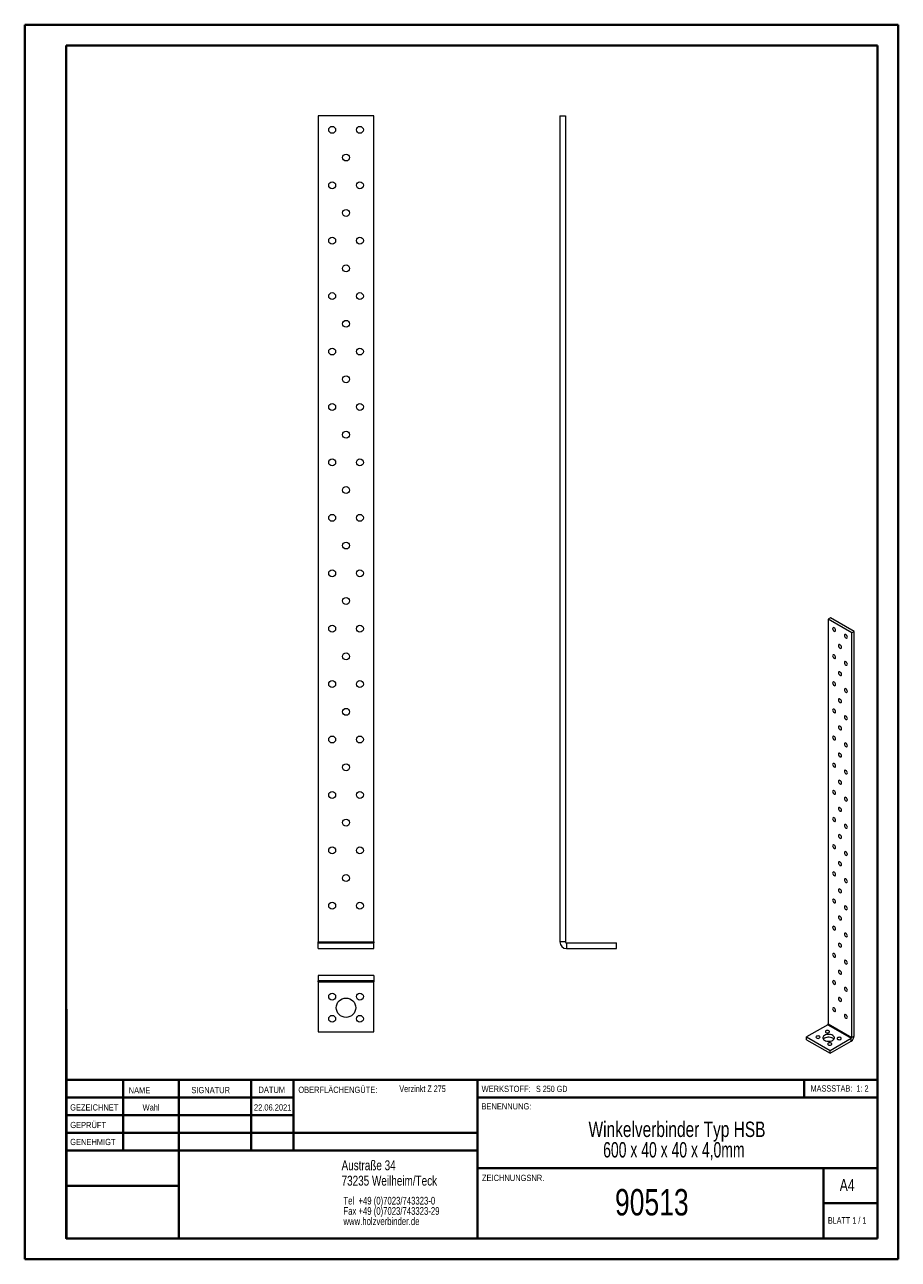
# Model space of a CAD drawing. Header units: millimetres. Extents: x 0 to 210, y 0 to 297.
import ezdxf

# ---------------------------------------------------------------- set-up
doc = ezdxf.new("R2010")
doc.units = ezdxf.units.MM
doc.styles.add('SLDTEXTSTYLE0', font='TXT', dxfattribs={"width": 0.75})
doc.styles.add('SLDTEXTSTYLE1', font='TXT', dxfattribs={"width": 0.681818})
doc.styles.add('SLDTEXTSTYLE2', font='TXT', dxfattribs={"width": 0.7})
doc.styles.add('SLDTEXTSTYLE3', font='TXT', dxfattribs={"width": 0.6875})
doc.styles.add('SLDTEXTSTYLE4', font='TXT', dxfattribs={"width": 0.678571})

# ---------------------------------------------------------------- blocks, each defined once
blk = doc.blocks.new('SW_NOTE_0')
at = {"color": 0, "linetype": 'Continuous', "lineweight": 0, "char_height": 1.8521, "attachment_point": 1, "style": 'SLDTEXTSTYLE0'}
for s, insert in [('Tel  +49 (0)7023/743323-0', (0, 2.39)), ('Fax +49 (0)7023/743323-29', (0, -0.08)), ('www.holzverbinder.de', (0, -2.55))]:
    blk.add_mtext(s, dxfattribs=dict(at, insert=insert))
blk = doc.blocks.new('SW_NOTE_1')
at = {"color": 0, "linetype": 'Continuous', "lineweight": 0, "char_height": 3.7042, "attachment_point": 2}
for s, insert, style in [('Winkelverbinder Typ HSB', (28.82, 4.77), 'SLDTEXTSTYLE0'), ('600 x 40 x 40 x 4,0mm', (28.07, -0.16), 'SLDTEXTSTYLE4')]:
    blk.add_mtext(s, dxfattribs=dict(at, insert=insert, style=style))

msp = doc.modelspace()

# ---------------------------------------------------------------- linework, layer by layer
at = {"color": 7, "linetype": 'Continuous', "lineweight": 40}
for p, q in [((0.08, 0.21), (0.08, 297.21)), ((0.08, 297.21), (210.08, 297.21)), ((210.08, 0.21), (210.08, 297.21)), ((210.08, 292.21), (210.08, 297.21)), ((10.08, 292.21), (205.08, 292.21)), ((10.08, 5.21), (10.08, 292.21)), ((205.08, 5.21), (205.08, 292.21)), ((10.11, 60.37), (10.11, 5.12)), ((205.08, 43.37), (10.11, 43.37)), ((23.71, 43.37), (23.71, 26.37)), ((37.1, 43.37), (37.1, 5.12)), ((54.51, 43.37), (54.51, 26.37)), ((64.71, 26.37), (64.71, 43.37)), ((108.91, 43.37), (108.91, 5.12)), ((187.47, 39.12), (187.47, 43.37)), ((64.71, 39.1), (10.11, 39.1)), ((205.08, 39.12), (108.91, 39.12)), ((64.71, 34.87), (10.11, 34.87)), ((108.91, 30.62), (10.11, 30.62)), ((108.91, 26.37), (10.11, 26.37)), ((108.91, 22.12), (205.08, 22.12)), ((192.08, 5.21), (192.08, 22.21)), ((37.1, 17.87), (10.11, 17.87)), ((10.11, 13.71), (10.08, 13.71)), ((205.08, 13.71), (192.08, 13.71)), ((10.11, 9.46), (10.08, 9.46)), ((10.08, 5.21), (205.08, 5.21)), ((205.08, 5.21), (180.99, 5.21)), ((0.08, 0.21), (210.08, 0.21))]:
    msp.add_line(p, q, dxfattribs=at)
at = {"color": 7, "linetype": 'Continuous', "lineweight": 15}
for p, q in [((70.65, 275.26), (70.65, 76.55)), ((83.99, 275.26), (70.65, 275.26)), ((83.99, 76.55), (83.99, 275.26)), ((128.73, 275.26), (128.73, 76.55)), ((128.73, 275.26), (130.06, 275.26)), ((130.06, 275.26), (130.06, 76.55)), ((193.8, 154.5), (193.24, 154.18)), ((199.46, 151.24), (193.8, 154.5)), ((198.89, 150.91), (193.24, 154.18)), ((193.24, 154.18), (193.24, 56.83)), ((199.46, 151.24), (198.89, 150.91)), ((198.89, 53.56), (198.89, 150.91)), ((199.46, 53.89), (199.46, 151.24)), ((70.65, 76.55), (83.99, 76.55)), ((70.65, 76.31), (70.65, 76.55)), ((70.65, 76.31), (83.99, 76.31)), ((70.65, 74.97), (70.65, 76.31)), ((70.65, 74.97), (83.99, 74.97)), ((83.99, 76.55), (83.99, 76.31)), ((83.99, 74.97), (83.99, 76.31)), ((130.06, 76.55), (128.73, 76.55)), ((130.31, 76.31), (130.31, 74.97)), ((130.31, 76.31), (142.34, 76.31)), ((130.31, 74.97), (142.34, 74.97)), ((142.34, 74.97), (142.34, 76.31)), ((83.99, 68.52), (70.65, 68.52)), ((70.65, 68.52), (70.65, 67.19)), ((83.99, 68.52), (83.99, 67.19)), ((83.99, 67.19), (70.65, 67.19)), ((70.65, 66.94), (70.65, 67.19)), ((70.65, 66.94), (83.99, 66.94)), ((70.65, 66.94), (70.65, 54.91)), ((83.99, 67.19), (83.99, 66.94)), ((83.99, 54.91), (83.99, 66.94)), ((193.13, 56.65), (188.03, 53.7)), ((193.13, 56.65), (198.79, 53.38)), ((193.24, 56.83), (198.89, 53.56)), ((70.65, 54.91), (83.99, 54.91)), ((188.03, 53.05), (188.03, 53.7)), ((188.03, 53.7), (193.68, 50.44)), ((199.46, 53.89), (198.89, 53.56)), ((188.03, 53.05), (193.68, 49.78)), ((193.68, 50.44), (198.79, 53.38)), ((193.68, 49.78), (198.79, 52.73)), ((198.79, 52.73), (198.79, 53.38)), ((193.68, 49.78), (193.68, 50.44))]:
    msp.add_line(p, q, dxfattribs=at)
at = {"color": 7, "linetype": 'Continuous', "lineweight": 0}
for p, q in [((64.71, 39.12), (10.11, 39.12)), ((23.71, 5.21), (23.71, 5.12)), ((54.51, 5.21), (54.51, 5.12))]:
    msp.add_line(p, q, dxfattribs=at)
at = {"color": 7, "linetype": 'Continuous', "lineweight": 15, "flags": 128}
for points in [[(195, 151.52), (194.98, 151.7), (194.9, 151.87), (194.79, 152.03), (194.65, 152.14), (194.51, 152.18), (194.4, 152.16), (194.32, 152.07), (194.3, 151.93), (194.32, 151.76), (194.4, 151.58), (194.51, 151.43), (194.65, 151.32), (194.79, 151.27), (194.9, 151.3), (194.98, 151.38), (195, 151.52)], [(197.83, 149.89), (197.8, 150.06), (197.73, 150.24), (197.61, 150.39), (197.48, 150.5), (197.34, 150.55), (197.23, 150.53), (197.15, 150.44), (197.12, 150.3), (197.15, 150.13), (197.23, 149.95), (197.34, 149.8), (197.48, 149.69), (197.61, 149.64), (197.73, 149.66), (197.8, 149.75), (197.83, 149.89)], [(195, 144.99), (194.98, 145.16), (194.9, 145.34), (194.79, 145.5), (194.65, 145.6), (194.51, 145.65), (194.4, 145.63), (194.32, 145.54), (194.3, 145.4), (194.32, 145.23), (194.4, 145.05), (194.51, 144.9), (194.65, 144.79), (194.79, 144.74), (194.9, 144.76), (194.98, 144.85), (195, 144.99)], [(196.42, 147.44), (196.39, 147.61), (196.31, 147.79), (196.2, 147.95), (196.06, 148.05), (195.93, 148.1), (195.81, 148.08), (195.74, 147.99), (195.71, 147.85), (195.74, 147.68), (195.81, 147.5), (195.93, 147.35), (196.06, 147.24), (196.2, 147.19), (196.31, 147.21), (196.39, 147.3), (196.42, 147.44)], [(197.83, 143.36), (197.8, 143.53), (197.73, 143.71), (197.61, 143.86), (197.48, 143.97), (197.34, 144.02), (197.23, 144), (197.15, 143.91), (197.12, 143.77), (197.15, 143.6), (197.23, 143.42), (197.34, 143.26), (197.48, 143.16), (197.61, 143.11), (197.73, 143.13), (197.8, 143.22), (197.83, 143.36)], [(196.42, 140.91), (196.39, 141.08), (196.31, 141.26), (196.2, 141.41), (196.06, 141.52), (195.93, 141.57), (195.81, 141.55), (195.74, 141.46), (195.71, 141.32), (195.74, 141.15), (195.81, 140.97), (195.93, 140.81), (196.06, 140.71), (196.2, 140.66), (196.31, 140.68), (196.39, 140.77), (196.42, 140.91)], [(195, 138.46), (194.98, 138.63), (194.9, 138.81), (194.79, 138.96), (194.65, 139.07), (194.51, 139.12), (194.4, 139.1), (194.32, 139.01), (194.3, 138.87), (194.32, 138.7), (194.4, 138.52), (194.51, 138.36), (194.65, 138.26), (194.79, 138.21), (194.9, 138.23), (194.98, 138.32), (195, 138.46)], [(197.83, 136.83), (197.8, 137), (197.73, 137.18), (197.61, 137.33), (197.48, 137.44), (197.34, 137.49), (197.23, 137.46), (197.15, 137.38), (197.12, 137.24), (197.15, 137.06), (197.23, 136.89), (197.34, 136.73), (197.48, 136.62), (197.61, 136.58), (197.73, 136.6), (197.8, 136.69), (197.83, 136.83)], [(196.42, 134.38), (196.39, 134.55), (196.31, 134.73), (196.2, 134.88), (196.06, 134.99), (195.93, 135.04), (195.81, 135.01), (195.74, 134.93), (195.71, 134.79), (195.74, 134.61), (195.81, 134.44), (195.93, 134.28), (196.06, 134.17), (196.2, 134.13), (196.31, 134.15), (196.39, 134.24), (196.42, 134.38)], [(195, 131.93), (194.98, 132.1), (194.9, 132.28), (194.79, 132.43), (194.65, 132.54), (194.51, 132.59), (194.4, 132.56), (194.32, 132.48), (194.3, 132.34), (194.32, 132.16), (194.4, 131.99), (194.51, 131.83), (194.65, 131.72), (194.79, 131.68), (194.9, 131.7), (194.98, 131.79), (195, 131.93)], [(197.83, 130.29), (197.8, 130.47), (197.73, 130.64), (197.61, 130.8), (197.48, 130.91), (197.34, 130.95), (197.23, 130.93), (197.15, 130.84), (197.12, 130.7), (197.15, 130.53), (197.23, 130.35), (197.34, 130.2), (197.48, 130.09), (197.61, 130.04), (197.73, 130.07), (197.8, 130.15), (197.83, 130.29)], [(196.42, 127.84), (196.39, 128.02), (196.31, 128.19), (196.2, 128.35), (196.06, 128.46), (195.93, 128.5), (195.81, 128.48), (195.74, 128.39), (195.71, 128.25), (195.74, 128.08), (195.81, 127.9), (195.93, 127.75), (196.06, 127.64), (196.2, 127.59), (196.31, 127.62), (196.39, 127.7), (196.42, 127.84)], [(195, 125.4), (194.98, 125.57), (194.9, 125.74), (194.79, 125.9), (194.65, 126.01), (194.51, 126.05), (194.4, 126.03), (194.32, 125.94), (194.3, 125.8), (194.32, 125.63), (194.4, 125.45), (194.51, 125.3), (194.65, 125.19), (194.79, 125.14), (194.9, 125.17), (194.98, 125.25), (195, 125.4)], [(196.42, 121.31), (196.39, 121.48), (196.31, 121.66), (196.2, 121.82), (196.06, 121.93), (195.93, 121.97), (195.81, 121.95), (195.74, 121.86), (195.71, 121.72), (195.74, 121.55), (195.81, 121.37), (195.93, 121.22), (196.06, 121.11), (196.2, 121.06), (196.31, 121.08), (196.39, 121.17), (196.42, 121.31)], [(197.83, 123.76), (197.8, 123.93), (197.73, 124.11), (197.61, 124.27), (197.48, 124.37), (197.34, 124.42), (197.23, 124.4), (197.15, 124.31), (197.12, 124.17), (197.15, 124), (197.23, 123.82), (197.34, 123.67), (197.48, 123.56), (197.61, 123.51), (197.73, 123.53), (197.8, 123.62), (197.83, 123.76)], [(195, 118.86), (194.98, 119.03), (194.9, 119.21), (194.79, 119.37), (194.65, 119.48), (194.51, 119.52), (194.4, 119.5), (194.32, 119.41), (194.3, 119.27), (194.32, 119.1), (194.4, 118.92), (194.51, 118.77), (194.65, 118.66), (194.79, 118.61), (194.9, 118.63), (194.98, 118.72), (195, 118.86)], [(197.83, 117.23), (197.8, 117.4), (197.73, 117.58), (197.61, 117.73), (197.48, 117.84), (197.34, 117.89), (197.23, 117.87), (197.15, 117.78), (197.12, 117.64), (197.15, 117.47), (197.23, 117.29), (197.34, 117.14), (197.48, 117.03), (197.61, 116.98), (197.73, 117), (197.8, 117.09), (197.83, 117.23)], [(195, 112.33), (194.98, 112.5), (194.9, 112.68), (194.79, 112.83), (194.65, 112.94), (194.51, 112.99), (194.4, 112.97), (194.32, 112.88), (194.3, 112.74), (194.32, 112.57), (194.4, 112.39), (194.51, 112.24), (194.65, 112.13), (194.79, 112.08), (194.9, 112.1), (194.98, 112.19), (195, 112.33)], [(196.42, 114.78), (196.39, 114.95), (196.31, 115.13), (196.2, 115.28), (196.06, 115.39), (195.93, 115.44), (195.81, 115.42), (195.74, 115.33), (195.71, 115.19), (195.74, 115.02), (195.81, 114.84), (195.93, 114.69), (196.06, 114.58), (196.2, 114.53), (196.31, 114.55), (196.39, 114.64), (196.42, 114.78)], [(197.83, 110.7), (197.8, 110.87), (197.73, 111.05), (197.61, 111.2), (197.48, 111.31), (197.34, 111.36), (197.23, 111.33), (197.15, 111.25), (197.12, 111.11), (197.15, 110.93), (197.23, 110.76), (197.34, 110.6), (197.48, 110.49), (197.61, 110.45), (197.73, 110.47), (197.8, 110.56), (197.83, 110.7)], [(196.42, 108.25), (196.39, 108.42), (196.31, 108.6), (196.2, 108.75), (196.06, 108.86), (195.93, 108.91), (195.81, 108.89), (195.74, 108.8), (195.71, 108.66), (195.74, 108.48), (195.81, 108.31), (195.93, 108.15), (196.06, 108.04), (196.2, 108), (196.31, 108.02), (196.39, 108.11), (196.42, 108.25)], [(195, 105.8), (194.98, 105.97), (194.9, 106.15), (194.79, 106.3), (194.65, 106.41), (194.51, 106.46), (194.4, 106.44), (194.32, 106.35), (194.3, 106.21), (194.32, 106.03), (194.4, 105.86), (194.51, 105.7), (194.65, 105.59), (194.79, 105.55), (194.9, 105.57), (194.98, 105.66), (195, 105.8)], [(197.83, 104.17), (197.8, 104.34), (197.73, 104.51), (197.61, 104.67), (197.48, 104.78), (197.34, 104.82), (197.23, 104.8), (197.15, 104.71), (197.12, 104.57), (197.15, 104.4), (197.23, 104.23), (197.34, 104.07), (197.48, 103.96), (197.61, 103.91), (197.73, 103.94), (197.8, 104.02), (197.83, 104.17)], [(196.42, 101.72), (196.39, 101.89), (196.31, 102.06), (196.2, 102.22), (196.06, 102.33), (195.93, 102.38), (195.81, 102.35), (195.74, 102.26), (195.71, 102.12), (195.74, 101.95), (195.81, 101.78), (195.93, 101.62), (196.06, 101.51), (196.2, 101.46), (196.31, 101.49), (196.39, 101.57), (196.42, 101.72)], [(195, 99.27), (194.98, 99.44), (194.9, 99.61), (194.79, 99.77), (194.65, 99.88), (194.51, 99.93), (194.4, 99.9), (194.32, 99.81), (194.3, 99.67), (194.32, 99.5), (194.4, 99.33), (194.51, 99.17), (194.65, 99.06), (194.79, 99.01), (194.9, 99.04), (194.98, 99.13), (195, 99.27)], [(197.83, 97.63), (197.8, 97.8), (197.73, 97.98), (197.61, 98.14), (197.48, 98.25), (197.34, 98.29), (197.23, 98.27), (197.15, 98.18), (197.12, 98.04), (197.15, 97.87), (197.23, 97.69), (197.34, 97.54), (197.48, 97.43), (197.61, 97.38), (197.73, 97.4), (197.8, 97.49), (197.83, 97.63)], [(196.42, 95.18), (196.39, 95.36), (196.31, 95.53), (196.2, 95.69), (196.06, 95.8), (195.93, 95.84), (195.81, 95.82), (195.74, 95.73), (195.71, 95.59), (195.74, 95.42), (195.81, 95.24), (195.93, 95.09), (196.06, 94.98), (196.2, 94.93), (196.31, 94.95), (196.39, 95.04), (196.42, 95.18)], [(195, 92.73), (194.98, 92.91), (194.9, 93.08), (194.79, 93.24), (194.65, 93.35), (194.51, 93.39), (194.4, 93.37), (194.32, 93.28), (194.3, 93.14), (194.32, 92.97), (194.4, 92.79), (194.51, 92.64), (194.65, 92.53), (194.79, 92.48), (194.9, 92.5), (194.98, 92.59), (195, 92.73)], [(196.42, 88.65), (196.39, 88.82), (196.31, 89), (196.2, 89.15), (196.06, 89.26), (195.93, 89.31), (195.81, 89.29), (195.74, 89.2), (195.71, 89.06), (195.74, 88.89), (195.81, 88.71), (195.93, 88.56), (196.06, 88.45), (196.2, 88.4), (196.31, 88.42), (196.39, 88.51), (196.42, 88.65)], [(197.83, 91.1), (197.8, 91.27), (197.73, 91.45), (197.61, 91.6), (197.48, 91.71), (197.34, 91.76), (197.23, 91.74), (197.15, 91.65), (197.12, 91.51), (197.15, 91.34), (197.23, 91.16), (197.34, 91.01), (197.48, 90.9), (197.61, 90.85), (197.73, 90.87), (197.8, 90.96), (197.83, 91.1)], [(195, 86.2), (194.98, 86.37), (194.9, 86.55), (194.79, 86.7), (194.65, 86.81), (194.51, 86.86), (194.4, 86.84), (194.32, 86.75), (194.3, 86.61), (194.32, 86.44), (194.4, 86.26), (194.51, 86.11), (194.65, 86), (194.79, 85.95), (194.9, 85.97), (194.98, 86.06), (195, 86.2)], [(197.83, 84.57), (197.8, 84.74), (197.73, 84.92), (197.61, 85.07), (197.48, 85.18), (197.34, 85.23), (197.23, 85.21), (197.15, 85.12), (197.12, 84.98), (197.15, 84.8), (197.23, 84.63), (197.34, 84.47), (197.48, 84.36), (197.61, 84.32), (197.73, 84.34), (197.8, 84.43), (197.83, 84.57)], [(195, 79.67), (194.98, 79.84), (194.9, 80.02), (194.79, 80.17), (194.65, 80.28), (194.51, 80.33), (194.4, 80.31), (194.32, 80.22), (194.3, 80.08), (194.32, 79.91), (194.4, 79.73), (194.51, 79.57), (194.65, 79.46), (194.79, 79.42), (194.9, 79.44), (194.98, 79.53), (195, 79.67)], [(196.42, 82.12), (196.39, 82.29), (196.31, 82.47), (196.2, 82.62), (196.06, 82.73), (195.93, 82.78), (195.81, 82.76), (195.74, 82.67), (195.71, 82.53), (195.74, 82.36), (195.81, 82.18), (195.93, 82.02), (196.06, 81.91), (196.2, 81.87), (196.31, 81.89), (196.39, 81.98), (196.42, 82.12)], [(197.83, 78.04), (197.8, 78.21), (197.73, 78.38), (197.61, 78.54), (197.48, 78.65), (197.34, 78.7), (197.23, 78.67), (197.15, 78.59), (197.12, 78.44), (197.15, 78.27), (197.23, 78.1), (197.34, 77.94), (197.48, 77.83), (197.61, 77.78), (197.73, 77.81), (197.8, 77.9), (197.83, 78.04)], [(196.42, 75.59), (196.39, 75.76), (196.31, 75.93), (196.2, 76.09), (196.06, 76.2), (195.93, 76.25), (195.81, 76.22), (195.74, 76.14), (195.71, 75.99), (195.74, 75.82), (195.81, 75.65), (195.93, 75.49), (196.06, 75.38), (196.2, 75.34), (196.31, 75.36), (196.39, 75.45), (196.42, 75.59)], [(195, 73.14), (194.98, 73.31), (194.9, 73.49), (194.79, 73.64), (194.65, 73.75), (194.51, 73.8), (194.4, 73.77), (194.32, 73.69), (194.3, 73.54), (194.32, 73.37), (194.4, 73.2), (194.51, 73.04), (194.65, 72.93), (194.79, 72.89), (194.9, 72.91), (194.98, 73), (195, 73.14)], [(197.83, 71.5), (197.8, 71.68), (197.73, 71.85), (197.61, 72.01), (197.48, 72.12), (197.34, 72.16), (197.23, 72.14), (197.15, 72.05), (197.12, 71.91), (197.15, 71.74), (197.23, 71.56), (197.34, 71.41), (197.48, 71.3), (197.61, 71.25), (197.73, 71.27), (197.8, 71.36), (197.83, 71.5)], [(196.42, 69.05), (196.39, 69.23), (196.31, 69.4), (196.2, 69.56), (196.06, 69.67), (195.93, 69.71), (195.81, 69.69), (195.74, 69.6), (195.71, 69.46), (195.74, 69.29), (195.81, 69.11), (195.93, 68.96), (196.06, 68.85), (196.2, 68.8), (196.31, 68.83), (196.39, 68.91), (196.42, 69.05)], [(195, 66.6), (194.98, 66.78), (194.9, 66.95), (194.79, 67.11), (194.65, 67.22), (194.51, 67.26), (194.4, 67.24), (194.32, 67.15), (194.3, 67.01), (194.32, 66.84), (194.4, 66.66), (194.51, 66.51), (194.65, 66.4), (194.79, 66.35), (194.9, 66.38), (194.98, 66.46), (195, 66.6)], [(197.83, 64.97), (197.8, 65.14), (197.73, 65.32), (197.61, 65.47), (197.48, 65.58), (197.34, 65.63), (197.23, 65.61), (197.15, 65.52), (197.12, 65.38), (197.15, 65.21), (197.23, 65.03), (197.34, 64.88), (197.48, 64.77), (197.61, 64.72), (197.73, 64.74), (197.8, 64.83), (197.83, 64.97)], [(196.42, 62.52), (196.39, 62.69), (196.31, 62.87), (196.2, 63.02), (196.06, 63.13), (195.93, 63.18), (195.81, 63.16), (195.74, 63.07), (195.71, 62.93), (195.74, 62.76), (195.81, 62.58), (195.93, 62.43), (196.06, 62.32), (196.2, 62.27), (196.31, 62.29), (196.39, 62.38), (196.42, 62.52)], [(195, 60.07), (194.98, 60.24), (194.9, 60.42), (194.79, 60.58), (194.65, 60.68), (194.51, 60.73), (194.4, 60.71), (194.32, 60.62), (194.3, 60.48), (194.32, 60.31), (194.4, 60.13), (194.51, 59.98), (194.65, 59.87), (194.79, 59.82), (194.9, 59.84), (194.98, 59.93), (195, 60.07)], [(197.83, 58.44), (197.8, 58.61), (197.73, 58.79), (197.61, 58.94), (197.48, 59.05), (197.34, 59.1), (197.23, 59.08), (197.15, 58.99), (197.12, 58.85), (197.15, 58.68), (197.23, 58.5), (197.34, 58.34), (197.48, 58.23), (197.61, 58.19), (197.73, 58.21), (197.8, 58.3), (197.83, 58.44)], [(191.14, 53.46), (191.24, 53.55), (191.28, 53.66), (191.24, 53.77), (191.14, 53.86), (190.97, 53.93), (190.78, 53.95), (190.59, 53.93), (190.43, 53.86), (190.32, 53.77), (190.28, 53.66), (190.32, 53.55), (190.43, 53.46), (190.59, 53.39), (190.78, 53.37), (190.97, 53.39), (191.14, 53.46)], [(194.32, 52.93), (194.51, 53.07), (194.65, 53.23), (194.72, 53.41), (194.72, 53.59), (194.65, 53.76), (194.51, 53.93), (194.32, 54.07), (194.07, 54.18), (193.79, 54.26), (193.49, 54.3), (193.17, 54.3), (192.87, 54.26), (192.58, 54.18), (192.34, 54.07), (192.14, 53.93), (192.01, 53.76), (191.94, 53.59), (191.94, 53.41), (192.01, 53.23), (192.14, 53.07), (192.34, 52.93), (192.58, 52.81), (192.87, 52.73), (193.17, 52.69), (193.49, 52.69), (193.79, 52.73), (194.07, 52.81), (194.32, 52.93)], [(194.61, 53.17), (194.51, 53.27), (194.32, 53.41), (194.07, 53.53), (193.79, 53.61), (193.49, 53.65), (193.17, 53.65), (192.87, 53.61), (192.58, 53.53), (192.34, 53.41), (192.14, 53.27), (192.05, 53.17)], [(193.4, 54.76), (193.51, 54.86), (193.55, 54.97), (193.51, 55.08), (193.4, 55.17), (193.24, 55.23), (193.05, 55.25), (192.85, 55.23), (192.69, 55.17), (192.58, 55.08), (192.55, 54.97), (192.58, 54.86), (192.69, 54.76), (192.85, 54.7), (193.05, 54.68), (193.24, 54.7), (193.4, 54.76)], [(196.23, 53.13), (196.34, 53.22), (196.37, 53.33), (196.34, 53.44), (196.23, 53.54), (196.07, 53.6), (195.87, 53.62), (195.68, 53.6), (195.52, 53.54), (195.41, 53.44), (195.37, 53.33), (195.41, 53.22), (195.52, 53.13), (195.68, 53.07), (195.87, 53.04), (196.07, 53.07), (196.23, 53.13)], [(193.96, 51.82), (194.07, 51.92), (194.11, 52.03), (194.07, 52.14), (193.96, 52.23), (193.8, 52.29), (193.61, 52.32), (193.42, 52.29), (193.26, 52.23), (193.15, 52.14), (193.11, 52.03), (193.15, 51.92), (193.26, 51.82), (193.42, 51.76), (193.61, 51.74), (193.8, 51.76), (193.96, 51.82)]]:
    msp.add_lwpolyline(points, dxfattribs=at)
at = {"color": 7, "linetype": 'Continuous', "lineweight": 15}
for centre, radius in [((73.99, 271.92), 0.833), ((80.65, 271.92), 0.833), ((77.32, 265.26), 0.833), ((73.99, 258.59), 0.833), ((80.65, 258.59), 0.833), ((77.32, 251.92), 0.833), ((73.99, 245.26), 0.833), ((80.65, 245.26), 0.833), ((77.32, 238.59), 0.833), ((73.99, 231.92), 0.833), ((80.65, 231.92), 0.833), ((77.32, 225.26), 0.833), ((73.99, 218.59), 0.833), ((80.65, 218.59), 0.833), ((77.32, 211.92), 0.833), ((73.99, 205.26), 0.833), ((80.65, 205.26), 0.833), ((77.32, 198.59), 0.833), ((73.99, 191.92), 0.833), ((80.65, 191.92), 0.833), ((77.32, 185.26), 0.833), ((73.99, 178.59), 0.833), ((80.65, 178.59), 0.833), ((77.32, 171.92), 0.833), ((73.99, 165.26), 0.833), ((80.65, 165.26), 0.833), ((77.32, 158.59), 0.833), ((73.99, 151.92), 0.833), ((80.65, 151.92), 0.833), ((77.32, 145.26), 0.833), ((73.99, 138.59), 0.833), ((80.65, 138.59), 0.833), ((77.32, 131.92), 0.833), ((73.99, 125.26), 0.833), ((80.65, 125.26), 0.833), ((77.32, 118.59), 0.833), ((73.99, 111.92), 0.833), ((80.65, 111.92), 0.833), ((77.32, 105.26), 0.833), ((73.99, 98.59), 0.833), ((80.65, 98.59), 0.833), ((77.32, 91.92), 0.833), ((73.99, 85.26), 0.833), ((80.65, 85.26), 0.833), ((73.99, 63.41), 0.833), ((77.32, 60.74), 2.33), ((80.65, 63.41), 0.833), ((73.99, 58.07), 0.833), ((80.65, 58.07), 0.833)]:
    msp.add_circle(centre, radius, dxfattribs=at)
for centre, radius, start, end in [((130.31, 76.55), 1.58, 180, 270), ((130.31, 76.55), 0.246, 180, 270), ((193.01, 56.84), 0.226, 302.6055, 357.3945), ((198, 53.96), 1.46, 302.6055, 357.3945), ((198.67, 53.57), 0.226, 302.6055, 357.3945)]:
    msp.add_arc(centre, radius, start, end, dxfattribs=at)

# ---------------------------------------------------------------- block references
at = {"color": 7, "linetype": 'Continuous', "lineweight": 0}
for name, p in [('SW_NOTE_1', (128.06, 28.57)), ('SW_NOTE_0', (76.7, 12.85))]:
    msp.add_blockref(name, p, dxfattribs=at)

# ---------------------------------------------------------------- texts
for s, insert, char_height, attachment_point, style in [('NAME', (25.07, 41.62), 1.5, 1, 'SLDTEXTSTYLE0'), ('SIGNATUR', (40.14, 41.68), 1.5, 1, 'SLDTEXTSTYLE0'), ('DATUM', (56.28, 41.74), 1.5, 1, 'SLDTEXTSTYLE0'), ('OBERFLÄCHENGÜTE:', (65.86, 41.74), 1.5, 1, 'SLDTEXTSTYLE0'), ('Verzinkt Z 275', (90.14, 42.03), 1.5875, 1, 'SLDTEXTSTYLE0'), ('WERKSTOFF:', (109.91, 41.96), 1.5, 1, 'SLDTEXTSTYLE0'), ('S 250 GD', (122.99, 41.96), 1.5, 1, 'SLDTEXTSTYLE3'), ('MASSSTAB:  1: 2', (188.99, 42.07), 1.5, 1, 'SLDTEXTSTYLE2'), ('GEZEICHNET', (11, 37.51), 1.5, 1, 'SLDTEXTSTYLE0'), ('Wahl', (30.46, 37.5), 1.499, 2, 'SLDTEXTSTYLE0'), ('22.06.2021', (59.69, 37.5), 1.499, 2, 'SLDTEXTSTYLE0'), ('BENENNUNG:', (109.88, 37.77), 1.5, 1, 'SLDTEXTSTYLE0'), ('GEPRÜFT', (11.03, 33.28), 1.5, 1, 'SLDTEXTSTYLE0'), ('GENEHMIGT', (11.02, 29.19), 1.5, 1, 'SLDTEXTSTYLE0'), ('Austraße 34', (76.25, 24.02), 2.3813, 1, 'SLDTEXTSTYLE0'), ('73235 Weilheim/Teck', (76.25, 20.32), 2.3813, 1, 'SLDTEXTSTYLE0'), ('ZEICHNUNGSNR.', (110, 20.55), 1.5, 1, 'SLDTEXTSTYLE0'), ('A4', (196, 19.52), 2.91, 1, 'SLDTEXTSTYLE0'), ('90513', (150.83, 17.12), 6.35, 2, 'SLDTEXTSTYLE0'), ('BLATT 1 / 1', (193.16, 10.36), 1.5875, 1, 'SLDTEXTSTYLE1')]:
    msp.add_mtext(s, dxfattribs=dict(at, insert=insert, char_height=char_height, attachment_point=attachment_point, style=style))

doc.saveas('drawing.dxf')
